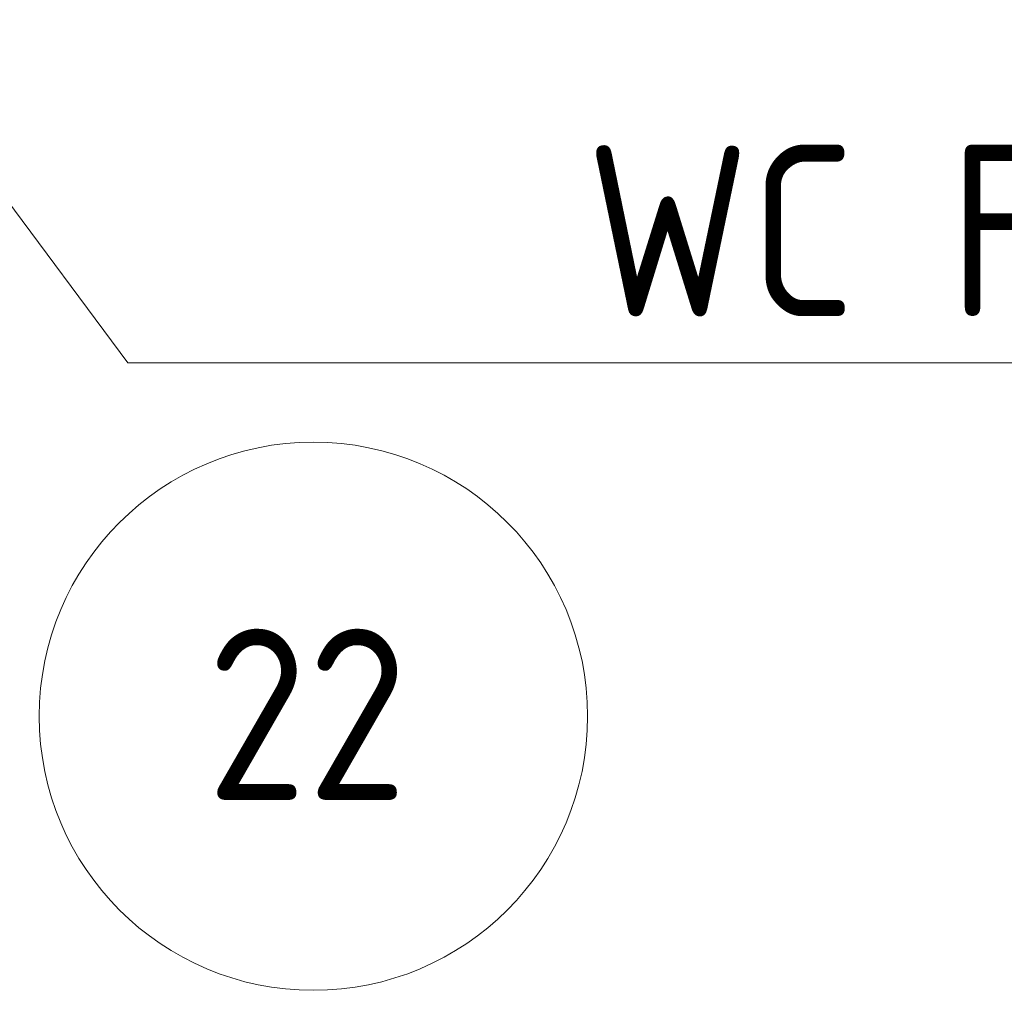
# Model space of a CAD drawing. Header units: millimetres. Extents: x 106 to 24511, y 2709 to 39091.
# Tile 53 of 87: x 17976 to 18694, y 36143 to 36851. Entities that reach past the tile are written whole.
import ezdxf

# ---------------------------------------------------------------- set-up
doc = ezdxf.new("R2010")
doc.units = ezdxf.units.MM
doc.layers.add('A-AREA-____-IDEN', color=2, linetype='Continuous', lineweight=20)
doc.layers.add('M-EQPM-___-IDEN', color=50, linetype='Continuous', lineweight=20)
doc.styles.add('GOST Common_1', font='GOST_Common.ttf', dxfattribs={"width": 0.9, "height": 125})

# ---------------------------------------------------------------- blocks, each defined once
blk = doc.blocks.new('ADSK_M_Помещения - Номер-1471236-В_Этаж 03_Вентиляция')
at = {"layer": 'A-AREA-____-IDEN'}
blk.add_circle((0, 0), 4, dxfattribs=at)
blk = doc.blocks.new('ADSK_M_Оборудование - ADSK_Наименование_25-431939-В_Этаж 03_Вентиляция')
at = {"layer": 'M-EQPM-___-IDEN'}
blk.add_line((-12.5, 0), (12.5, 0), dxfattribs=at)

msp = doc.modelspace()

# ---------------------------------------------------------------- linework, layer by layer
at = {"layer": 'M-EQPM-___-IDEN'}
for p, q in [((17636.92, 37164.32), (18054.74, 36600.7)), ((18054.74, 36600.7), (18190.36, 36600.7))]:
    msp.add_line(p, q, dxfattribs=at)

# ---------------------------------------------------------------- block references
at = {"layer": 'A-AREA-____-IDEN', "xscale": 49.99999999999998, "yscale": 49.99999999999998, "zscale": 49.99999999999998}
msp.add_blockref('ADSK_M_Помещения - Номер-1471236-В_Этаж 03_Вентиляция', (18190.22, 36342.87), dxfattribs=at)
at = {"layer": 'M-EQPM-___-IDEN', "xscale": 49.99999999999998, "yscale": 49.99999999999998, "zscale": 49.99999999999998}
msp.add_blockref('ADSK_M_Оборудование - ADSK_Наименование_25-431939-В_Этаж 03_Вентиляция', (18815.36, 36600.7), dxfattribs=at)

# ---------------------------------------------------------------- texts
at = {"layer": 'A-AREA-____-IDEN', "lineweight": 9, "insert": (18112.36, 36406.73), "char_height": 125, "width": 194.8101, "attachment_point": 1, "style": 'GOST Common_1'}
msp.add_mtext('22', dxfattribs=at)
at = {"layer": 'M-EQPM-___-IDEN', "lineweight": 9, "insert": (18388.85, 36759.62), "char_height": 125, "width": 1020.949, "attachment_point": 1, "style": 'GOST Common_1'}
msp.add_mtext('WC Fan ø125', dxfattribs=at)

doc.saveas('drawing.dxf')
